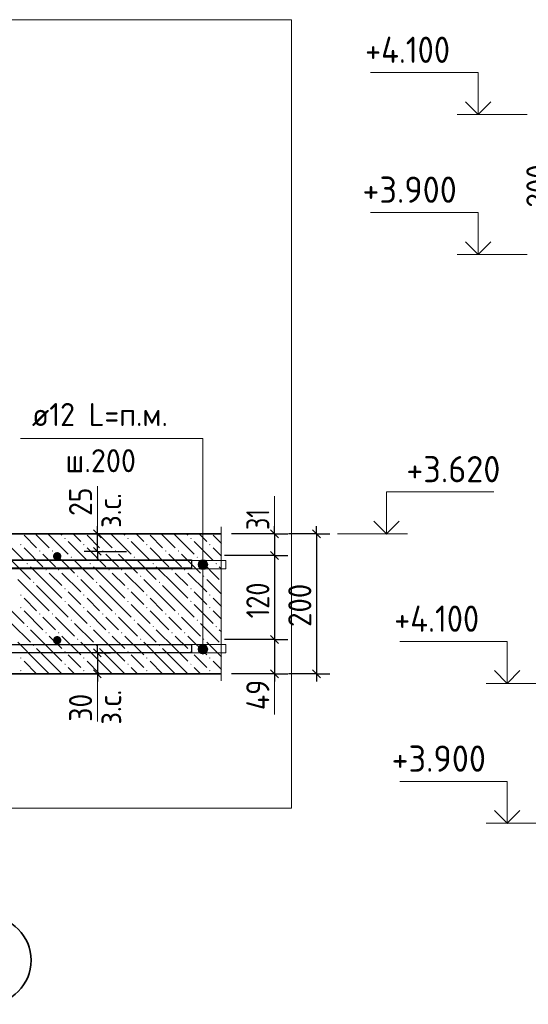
# Model space of a CAD drawing. Header units: millimetres. Extents: x 0 to 50400, y 0 to 35640.
# Tile 22 of 34: x 26667 to 32481, y 9709 to 20969. Entities that reach past the tile are written whole.
import ezdxf

# ---------------------------------------------------------------- set-up
doc = ezdxf.new("R2010")
doc.units = ezdxf.units.MM
doc.linetypes.add('______5', pattern=[1320, 960, -120, 120, -120])
for name, color, linetype, lineweight in [('Standard', 7, 'Continuous', 25), ('ЖБ Перекрытие верхний уровень', 7, 'Continuous', 35), ('Размерная линия_ общее', 7, 'Continuous', 13), ('Текст_ общее', 7, 'Continuous', 25)]:
    doc.layers.add(name, color=color, linetype=linetype, lineweight=lineweight)
doc.layers.add('Обрамление П-обр. равн.', color=7, linetype='Continuous', lineweight=25, true_color=0x5f1e0f)
doc.layers.add('Фоновоя арматура Х1', color=7, linetype='Continuous', lineweight=18, true_color=0x656565)
doc.layers.add('Оси', color=7, linetype='______5', true_color=0x656565)
doc.layers.add('Размерная выноска', color=7, linetype='Continuous')
doc.styles.add('ISOCPEUR', font='txt')

msp = doc.modelspace()

# ---------------------------------------------------------------- hatches: boundary and pattern name
at = {"layer": 'ЖБ Перекрытие верхний уровень', "linetype": 'Continuous', "lineweight": 18, "transparency": 33554687}
for points in [[(27178, 15037), (27185, 15045), (27193, 15037), (27185, 15030)], [(27898, 15037), (27905, 15045), (27913, 15037), (27905, 15030)], [(28618, 15037), (28625, 15045), (28633, 15037), (28625, 15030)], [(26674, 14965), (26681, 14973), (26689, 14965), (26681, 14958)], [(26890, 14893), (26897, 14901), (26905, 14893), (26897, 14886)], [(27034, 14893), (27041, 14901), (27049, 14893), (27041, 14886)], [(27394, 14965), (27401, 14973), (27409, 14965), (27401, 14958)], [(27610, 14893), (27617, 14901), (27625, 14893), (27617, 14886)], [(27754, 14893), (27761, 14901), (27769, 14893), (27761, 14886)], [(28114, 14965), (28121, 14973), (28129, 14965), (28121, 14958)], [(28330, 14893), (28337, 14901), (28345, 14893), (28337, 14886)], [(28474, 14893), (28481, 14901), (28489, 14893), (28481, 14886)], [(28834, 14965), (28841, 14973), (28849, 14965), (28841, 14958)], [(26746, 14749), (26753, 14757), (26761, 14749), (26753, 14742)], [(27250, 14821), (27257, 14829), (27265, 14821), (27257, 14814)], [(27466, 14749), (27473, 14757), (27481, 14749), (27473, 14742)], [(27970, 14821), (27977, 14829), (27985, 14821), (27977, 14814)], [(28186, 14749), (28193, 14757), (28201, 14749), (28193, 14742)], [(28690, 14821), (28697, 14829), (28705, 14821), (28697, 14814)], [(28906, 14749), (28913, 14757), (28921, 14749), (28913, 14742)], [(26962, 14677), (26969, 14685), (26977, 14677), (26969, 14670)], [(27106, 14677), (27113, 14685), (27121, 14677), (27113, 14670)], [(27682, 14677), (27689, 14685), (27697, 14677), (27689, 14670)], [(27826, 14677), (27833, 14685), (27841, 14677), (27833, 14670)], [(28402, 14677), (28409, 14685), (28417, 14677), (28409, 14670)], [(28546, 14677), (28553, 14685), (28561, 14677), (28553, 14670)], [(26818, 14533), (26825, 14541), (26833, 14533), (26825, 14526)], [(27322, 14605), (27329, 14613), (27337, 14605), (27329, 14598)], [(27538, 14533), (27545, 14541), (27553, 14533), (27545, 14526)], [(28042, 14605), (28049, 14613), (28057, 14605), (28049, 14598)], [(28258, 14533), (28265, 14541), (28273, 14533), (28265, 14526)], [(28762, 14605), (28769, 14613), (28777, 14605), (28769, 14598)], [(27178, 14461), (27185, 14469), (27193, 14461), (27185, 14454)], [(27898, 14461), (27905, 14469), (27913, 14461), (27905, 14454)], [(28618, 14461), (28625, 14469), (28633, 14461), (28625, 14454)], [(26674, 14389), (26681, 14397), (26689, 14389), (26681, 14382)], [(27178, 14317), (27185, 14325), (27193, 14317), (27185, 14310)], [(27394, 14389), (27401, 14397), (27409, 14389), (27401, 14382)], [(27898, 14317), (27905, 14325), (27913, 14317), (27905, 14310)], [(28114, 14389), (28121, 14397), (28129, 14389), (28121, 14382)], [(28618, 14317), (28625, 14325), (28633, 14317), (28625, 14310)], [(28834, 14389), (28841, 14397), (28849, 14389), (28841, 14382)], [(26674, 14245), (26681, 14253), (26689, 14245), (26681, 14238)], [(27394, 14245), (27401, 14253), (27409, 14245), (27401, 14238)], [(28114, 14245), (28121, 14253), (28129, 14245), (28121, 14238)], [(28834, 14245), (28841, 14253), (28849, 14245), (28841, 14238)], [(26890, 14173), (26897, 14181), (26905, 14173), (26897, 14166)], [(27034, 14173), (27041, 14181), (27049, 14173), (27041, 14166)], [(27250, 14101), (27257, 14109), (27265, 14101), (27257, 14094)], [(27610, 14173), (27617, 14181), (27625, 14173), (27617, 14166)], [(27754, 14173), (27761, 14181), (27769, 14173), (27761, 14166)], [(27970, 14101), (27977, 14109), (27985, 14101), (27977, 14094)], [(28330, 14173), (28337, 14181), (28345, 14173), (28337, 14166)], [(28474, 14173), (28481, 14181), (28489, 14173), (28481, 14166)], [(28690, 14101), (28697, 14109), (28705, 14101), (28697, 14094)], [(26746, 14029), (26753, 14037), (26761, 14029), (26753, 14022)], [(26962, 13957), (26969, 13965), (26977, 13957), (26969, 13950)], [(27106, 13957), (27113, 13965), (27121, 13957), (27113, 13950)], [(27466, 14029), (27473, 14037), (27481, 14029), (27473, 14022)], [(27682, 13957), (27689, 13965), (27697, 13957), (27689, 13950)], [(27826, 13957), (27833, 13965), (27841, 13957), (27833, 13950)], [(28186, 14029), (28193, 14037), (28201, 14029), (28193, 14022)], [(28402, 13957), (28409, 13965), (28417, 13957), (28409, 13950)], [(28546, 13957), (28553, 13965), (28561, 13957), (28553, 13950)], [(28906, 14029), (28913, 14037), (28921, 14029), (28913, 14022)], [(27322, 13885), (27329, 13893), (27337, 13885), (27329, 13878)], [(28042, 13885), (28049, 13893), (28057, 13885), (28049, 13878)], [(28762, 13885), (28769, 13893), (28777, 13885), (28769, 13878)], [(26818, 13813), (26825, 13821), (26833, 13813), (26825, 13806)], [(27178, 13741), (27185, 13749), (27193, 13741), (27185, 13734)], [(27538, 13813), (27545, 13821), (27553, 13813), (27545, 13806)], [(27898, 13741), (27905, 13749), (27913, 13741), (27905, 13734)], [(28258, 13813), (28265, 13821), (28273, 13813), (28265, 13806)], [(28618, 13741), (28625, 13749), (28633, 13741), (28625, 13734)], [(26674, 13669), (26681, 13677), (26689, 13669), (26681, 13662)], [(27394, 13669), (27401, 13677), (27409, 13669), (27401, 13662)], [(28114, 13669), (28121, 13677), (28129, 13669), (28121, 13662)], [(28834, 13669), (28841, 13677), (28849, 13669), (28841, 13662)], [(26674, 13525), (26681, 13533), (26689, 13525), (26681, 13518)], [(27178, 13597), (27185, 13605), (27193, 13597), (27185, 13590)], [(27394, 13525), (27401, 13533), (27409, 13525), (27401, 13518)], [(27898, 13597), (27905, 13605), (27913, 13597), (27905, 13590)], [(28114, 13525), (28121, 13533), (28129, 13525), (28121, 13518)], [(28618, 13597), (28625, 13605), (28633, 13597), (28625, 13590)], [(28834, 13525), (28841, 13533), (28849, 13525), (28841, 13518)]]:
    msp.add_hatch(color=7, dxfattribs=at).paths.add_polyline_path(points, flags=16)
at = {"layer": 'Текст_ общее', "linetype": 'Continuous', "lineweight": 13, "transparency": 33554687}
for points in [[(28708, 14737), (28816, 14737), (28809, 14764)], [(28708, 14737), (28809, 14764), (28716, 14764)], [(28716, 14764), (28809, 14764), (28789, 14783)], [(28716, 14764), (28789, 14783), (28735, 14783)], [(28735, 14783), (28789, 14783), (28762, 14791)], [(28716, 14710), (28816, 14737), (28708, 14737)], [(28716, 14710), (28809, 14710), (28816, 14737)], [(28735, 14690), (28809, 14710), (28716, 14710)], [(28735, 14690), (28789, 14690), (28809, 14710)], [(28789, 14690), (28735, 14690), (28762, 14683)], [(28708, 13769), (28816, 13769), (28809, 13796)], [(28708, 13769), (28809, 13796), (28716, 13796)], [(28716, 13742), (28816, 13769), (28708, 13769)], [(28716, 13796), (28809, 13796), (28789, 13815)], [(28716, 13796), (28789, 13815), (28735, 13815)], [(28716, 13742), (28809, 13742), (28816, 13769)], [(28735, 13722), (28809, 13742), (28716, 13742)], [(28735, 13815), (28789, 13815), (28762, 13823)], [(28735, 13722), (28789, 13722), (28809, 13742)], [(28789, 13722), (28735, 13722), (28762, 13715)]]:
    msp.add_hatch(color=7, dxfattribs=at).paths.add_polyline_path(points)
at = {"layer": 'Фоновоя арматура Х1', "linetype": 'Continuous', "lineweight": 18, "transparency": 33554687}
for points in [[(27144, 14833), (27140, 14851), (27130, 14867), (27114, 14877), (27096, 14881), (27077, 14877), (27062, 14867), (27051, 14851), (27048, 14833), (27051, 14814), (27062, 14799), (27077, 14788), (27096, 14785), (27114, 14788), (27130, 14799), (27140, 14814)], [(27144, 13873), (27140, 13891), (27130, 13907), (27114, 13917), (27096, 13921), (27077, 13917), (27062, 13907), (27051, 13891), (27048, 13873), (27051, 13854), (27062, 13839), (27077, 13828), (27096, 13825), (27114, 13828), (27130, 13839), (27140, 13854)]]:
    msp.add_hatch(color=7, dxfattribs=at).paths.add_polyline_path(points)

# ---------------------------------------------------------------- linework, layer by layer
at = {"layer": 'Standard', "color": 7, "linetype": 'Continuous', "lineweight": 13, "transparency": 33554687}
for p, q in [((31667, 19885), (32467, 19885)), ((31667, 18285), (32467, 18285)), ((27555, 15089), (27555, 15633)), ((29581, 15089), (29581, 15521)), ((31101, 15089), (30301, 15089)), ((27555, 12945), (27555, 13489)), ((29581, 13025), (29581, 13489)), ((32000, 13379), (32800, 13379)), ((32000, 11779), (32800, 11779))]:
    msp.add_line(p, q, dxfattribs=at)
at = {"layer": 'Standard', "color": 254, "linetype": 'Continuous', "lineweight": 13, "true_color": 0xc4c4ff, "transparency": 33554687}
msp.add_lwpolyline([(18781, 11953), (29774, 11953), (29774, 20969), (18781, 20969), (18781, 11953)], dxfattribs=at)
at = {"layer": 'Standard', "color": 7, "linetype": 'Continuous', "lineweight": 13, "transparency": 33554687}
for points in [[(31907, 19885), (31907, 20365), (30679, 20365)], [(31907, 18285), (31907, 18765), (30679, 18765)], [(30861, 15089), (30861, 15569), (32089, 15569)], [(32240, 13379), (32240, 13859), (31012, 13859)], [(32240, 11779), (32240, 12259), (31012, 12259)]]:
    msp.add_lwpolyline(points, dxfattribs=at)
at = {"layer": 'Standard', "color": 7, "linetype": 'Continuous', "lineweight": 35, "transparency": 33554687}
for points in [[(32052, 20030), (31907, 19885), (31762, 20030)], [(32052, 18430), (31907, 18285), (31762, 18430)], [(30715, 15234), (30861, 15089), (31006, 15234)], [(32385, 13525), (32240, 13379), (32094, 13525)], [(32385, 11925), (32240, 11779), (32094, 11925)]]:
    msp.add_lwpolyline(points, dxfattribs=at)
at = {"layer": 'ЖБ Перекрытие верхний уровень', "color": 7, "linetype": 'Continuous', "lineweight": 35, "transparency": 33554687}
for p, q in [((28972, 15089), (25095, 15089)), ((25095, 13489), (28972, 13489))]:
    msp.add_line(p, q, dxfattribs=at)
at = {"layer": 'ЖБ Перекрытие верхний уровень', "color": 9, "linetype": 'Continuous', "lineweight": 18, "true_color": 0xc7c7c7, "transparency": 33554687}
for p, q in [((26861, 15073), (26846, 15089)), ((26990, 15089), (27005, 15073)), ((27134, 15089), (27149, 15073)), ((27293, 15073), (27278, 15089)), ((27581, 15073), (27566, 15089)), ((27710, 15089), (27725, 15073)), ((27854, 15089), (27869, 15073)), ((28013, 15073), (27998, 15089)), ((28301, 15073), (28286, 15089)), ((28430, 15089), (28445, 15073)), ((28574, 15089), (28589, 15073)), ((28733, 15073), (28718, 15089)), ((26501, 15001), (26717, 14785)), ((26717, 15073), (26861, 14929)), ((26861, 15073), (27005, 14929)), ((27005, 15073), (27221, 14857)), ((27221, 15001), (27437, 14785)), ((27365, 15001), (27293, 15073)), ((27437, 15073), (27581, 14929)), ((27581, 15073), (27725, 14929)), ((27725, 15073), (27941, 14857)), ((27941, 15001), (28157, 14785)), ((28085, 15001), (28013, 15073)), ((28157, 15073), (28301, 14929)), ((28301, 15073), (28445, 14929)), ((28445, 15073), (28661, 14857)), ((28661, 15001), (28877, 14785)), ((28805, 15001), (28733, 15073)), ((28877, 15073), (28974, 14977)), ((26717, 14929), (26933, 14713)), ((27437, 14929), (27653, 14713)), ((28157, 14929), (28373, 14713)), ((28877, 14929), (28974, 14833)), ((26573, 14785), (26789, 14569)), ((27005, 14785), (26933, 14857)), ((27077, 14713), (27005, 14785)), ((27077, 14857), (27293, 14641)), ((27293, 14785), (27509, 14569)), ((27725, 14785), (27653, 14857)), ((27797, 14713), (27725, 14785)), ((27797, 14857), (28013, 14641)), ((28013, 14785), (28229, 14569)), ((28445, 14785), (28373, 14857)), ((28517, 14713), (28445, 14785)), ((28517, 14857), (28733, 14641)), ((28733, 14785), (28949, 14569)), ((27005, 14497), (26789, 14713)), ((27005, 14641), (27149, 14497)), ((27149, 14641), (27365, 14425)), ((27725, 14497), (27509, 14713)), ((27725, 14641), (27869, 14497)), ((27869, 14641), (28085, 14425)), ((28445, 14497), (28229, 14713)), ((28445, 14641), (28589, 14497)), ((28589, 14641), (28805, 14425)), ((28974, 14689), (28949, 14713)), ((26861, 14353), (26645, 14569)), ((27581, 14353), (27365, 14569)), ((28301, 14353), (28085, 14569)), ((28974, 14401), (28805, 14569)), ((26861, 14497), (27005, 14353)), ((27005, 14497), (27149, 14353)), ((27293, 14353), (27221, 14425)), ((27581, 14497), (27725, 14353)), ((27725, 14497), (27869, 14353)), ((28013, 14353), (27941, 14425)), ((28301, 14497), (28445, 14353)), ((28445, 14497), (28589, 14353)), ((28733, 14353), (28661, 14425)), ((26717, 14353), (26861, 14209)), ((26861, 14353), (27005, 14209)), ((27005, 14353), (27221, 14137)), ((27365, 14281), (27293, 14353)), ((27437, 14353), (27581, 14209)), ((27581, 14353), (27725, 14209)), ((27725, 14353), (27941, 14137)), ((28085, 14281), (28013, 14353)), ((28157, 14353), (28301, 14209)), ((28301, 14353), (28445, 14209)), ((28445, 14353), (28661, 14137)), ((28805, 14281), (28733, 14353)), ((28877, 14353), (28974, 14257)), ((26501, 14281), (26717, 14065)), ((26717, 14209), (26933, 13993)), ((27221, 14281), (27437, 14065)), ((27437, 14209), (27653, 13993)), ((27941, 14281), (28157, 14065)), ((28157, 14209), (28373, 13993)), ((28661, 14281), (28877, 14065)), ((28877, 14209), (28974, 14113)), ((27005, 14065), (26933, 14137)), ((27077, 14137), (27293, 13921)), ((27725, 14065), (27653, 14137)), ((27797, 14137), (28013, 13921)), ((28445, 14065), (28373, 14137)), ((28517, 14137), (28733, 13921)), ((26573, 14065), (26789, 13849)), ((27005, 13777), (26789, 13993)), ((27077, 13993), (27005, 14065)), ((27293, 14065), (27509, 13849)), ((27725, 13777), (27509, 13993)), ((27797, 13993), (27725, 14065)), ((28013, 14065), (28229, 13849)), ((28445, 13777), (28229, 13993)), ((28517, 13993), (28445, 14065)), ((28733, 14065), (28949, 13849)), ((28974, 13969), (28949, 13993)), ((27005, 13921), (27149, 13777)), ((27149, 13921), (27365, 13705)), ((27725, 13921), (27869, 13777)), ((27869, 13921), (28085, 13705)), ((28445, 13921), (28589, 13777)), ((28589, 13921), (28805, 13705)), ((26861, 13633), (26645, 13849)), ((26861, 13777), (27005, 13633)), ((27005, 13777), (27149, 13633)), ((27581, 13633), (27365, 13849)), ((27581, 13777), (27725, 13633)), ((27725, 13777), (27869, 13633)), ((28301, 13633), (28085, 13849)), ((28301, 13777), (28445, 13633)), ((28445, 13777), (28589, 13633)), ((28974, 13681), (28805, 13849)), ((26717, 13633), (26861, 13489)), ((26861, 13633), (27005, 13489)), ((27005, 13633), (27150, 13489)), ((27293, 13633), (27221, 13705)), ((27365, 13561), (27293, 13633)), ((27437, 13633), (27581, 13489)), ((27581, 13633), (27725, 13489)), ((27725, 13633), (27870, 13489)), ((28013, 13633), (27941, 13705)), ((28085, 13561), (28013, 13633)), ((28157, 13633), (28301, 13489)), ((28301, 13633), (28445, 13489)), ((28445, 13633), (28590, 13489)), ((28733, 13633), (28661, 13705)), ((28805, 13561), (28733, 13633)), ((28877, 13633), (28974, 13537)), ((27221, 13561), (27294, 13489)), ((27941, 13561), (28014, 13489)), ((28661, 13561), (28734, 13489)), ((26717, 13489), (26718, 13489)), ((27437, 13489), (27438, 13489)), ((28157, 13489), (28158, 13489)), ((28877, 13489), (28878, 13489))]:
    msp.add_line(p, q, dxfattribs=at)
at = {"layer": 'Обрамление П-обр. равн.', "color": 38, "linetype": 'Continuous', "lineweight": 25, "true_color": 0x5f1e0f, "transparency": 33554687}
for points in [[(24009, 14793), (28631, 14793), (28631, 14697)], [(24009, 14793), (28631, 14793), (28631, 14697)], [(28631, 14697), (24016, 14697)], [(28631, 14697), (24016, 14697)], [(24016, 13825), (28631, 13825), (28631, 13729), (24009, 13729)], [(24016, 13825), (28631, 13825), (28631, 13729), (24009, 13729)]]:
    msp.add_lwpolyline(points, dxfattribs=at)
at = {"layer": 'Оси', "color": 7, "linetype": 'Continuous', "lineweight": 35, "transparency": 33554687}
msp.add_circle((26295, 10212), 503, dxfattribs=at)
at = {"layer": 'Размерная выноска', "color": 7, "linetype": 'Continuous', "lineweight": 13, "transparency": 33554687}
msp.add_line((28972, 15169), (28972, 13409), dxfattribs=at)
at = {"layer": 'Размерная линия_ общее', "color": 253, "linetype": 'Continuous', "lineweight": -3, "true_color": 0xa0a0a0, "transparency": 33554687}
for p, q in [((27555, 15089), (27329, 15089)), ((27555, 15089), (27405, 15089)), ((27555, 15089), (27705, 15089)), ((29581, 15089), (29431, 15089)), ((29581, 15089), (29731, 15089)), ((30061, 15089), (29741, 15089)), ((30061, 15089), (29911, 15089)), ((30061, 15089), (30211, 15089)), ((27555, 14889), (27405, 14889)), ((27555, 14889), (27705, 14889)), ((27555, 14889), (27889, 14889)), ((29581, 14841), (29431, 14841)), ((29581, 14841), (29731, 14841)), ((29581, 13881), (29431, 13881)), ((29581, 13881), (29731, 13881)), ((27555, 13729), (27405, 13729)), ((27555, 13729), (27705, 13729)), ((27555, 13489), (27405, 13489)), ((27555, 13489), (27705, 13489)), ((29581, 13489), (29431, 13489)), ((29581, 13489), (29731, 13489)), ((30061, 13489), (29741, 13489)), ((30061, 13489), (29911, 13489)), ((30061, 13489), (30211, 13489))]:
    msp.add_line(p, q, dxfattribs=at)
at = {"layer": 'Размерная линия_ общее', "color": 7, "linetype": 'Continuous', "lineweight": 25, "transparency": 33554687}
for p, q in [((27600, 15044), (27510, 15134)), ((29536, 15134), (29626, 15044)), ((30016, 15134), (30106, 15044)), ((27600, 14844), (27510, 14934)), ((29536, 14886), (29626, 14796)), ((29536, 13926), (29626, 13836)), ((27510, 13774), (27600, 13684)), ((27510, 13534), (27600, 13444)), ((29536, 13534), (29626, 13444)), ((30016, 13534), (30106, 13444))]:
    msp.add_line(p, q, dxfattribs=at)
at = {"layer": 'Размерная линия_ общее', "color": 7, "linetype": 'Continuous', "lineweight": -3, "transparency": 33554687}
for p, q in [((27555, 15089), (27555, 15179)), ((27555, 14889), (27555, 15089)), ((29581, 15089), (29581, 15179)), ((30061, 15089), (30061, 15179)), ((27555, 14889), (27555, 14799)), ((29581, 14841), (29581, 13881)), ((29581, 13881), (29581, 13489)), ((27555, 13729), (27555, 13819)), ((27555, 13729), (27555, 13489)), ((27555, 13489), (27555, 13399)), ((29581, 13489), (29581, 13399)), ((30061, 13489), (30061, 13399))]:
    msp.add_line(p, q, dxfattribs=at)
at = {"layer": 'Размерная линия_ общее', "color": 253, "linetype": 'Continuous', "lineweight": -3, "true_color": 0xa0a0a0, "transparency": 33554687}
for points in [[(29581, 15089), (29560, 15089), (29560, 15089), (29560, 15089), (29560, 15089), (29090, 15089)], [(29581, 14841), (29560, 14841), (29560, 14841), (29560, 14841), (29560, 14841), (29010, 14841)], [(29581, 13881), (29560, 13881), (29560, 13881), (29010, 13881)], [(29581, 13489), (29560, 13489), (29560, 13489), (29090, 13489)]]:
    msp.add_lwpolyline(points, dxfattribs=at)
at = {"layer": 'Размерная линия_ общее', "color": 7, "linetype": 'Continuous', "lineweight": -3, "transparency": 33554687}
for points in [[(29581, 15089), (29581, 15048), (29581, 15048), (29581, 14841)], [(30061, 15089), (30061, 13943), (30061, 13943), (30061, 13489)]]:
    msp.add_lwpolyline(points, dxfattribs=at)
at = {"layer": 'Текст_ общее', "color": 7, "linetype": 'Continuous', "lineweight": 13, "transparency": 33554687}
for p, q in [((28762, 14791), (28762, 14791)), ((28708, 14737), (28708, 14737)), ((28762, 13769), (28762, 14737)), ((28762, 14683), (28762, 14683)), ((28816, 14737), (28816, 14737)), ((28708, 13769), (28708, 13769)), ((28762, 13823), (28762, 13823)), ((28816, 13769), (28816, 13769)), ((28762, 13715), (28762, 13715))]:
    msp.add_line(p, q, dxfattribs=at)
msp.add_lwpolyline([(28762, 14737), (28762, 16181), (26677, 16181)], dxfattribs=at)
for centre in [(28762, 14737), (28762, 13769)]:
    msp.add_circle(centre, 54, dxfattribs=at)
at = {"layer": 'Фоновоя арматура Х1', "color": 251, "linetype": 'Continuous', "lineweight": 18, "true_color": 0x656565, "transparency": 33554687}
for points in [[(23736, 14785), (29022, 14785), (29022, 14689), (23736, 14689), (23736, 14785)], [(23736, 14785), (29022, 14785), (29022, 14689), (23736, 14689), (23736, 14785)], [(23736, 13825), (29022, 13825), (29022, 13729), (23736, 13729), (23736, 13825)], [(23736, 13825), (29022, 13825), (29022, 13729), (23736, 13729), (23736, 13825)]]:
    msp.add_lwpolyline(points, dxfattribs=at)

# ---------------------------------------------------------------- texts
at = {"layer": 'Standard', "color": 7, "linetype": 'Continuous', "lineweight": 25, "transparency": 33554687, "char_height": 300, "attachment_point": 7, "style": 'ISOCPEUR'}
for s, insert, width in [('\\W0.90;+4.100', (30615, 20475), 1244.56), ('\\W0.95;+3.900', (30585, 18875), 1281.42), ('\\W0.95;+3.620', (31087, 15679), 1281.44), ('\\W0.90;+4.100', (30948, 13969), 1244.55), ('\\W0.95;+3.900', (30918, 12369), 1281.45)]:
    msp.add_mtext(s, dxfattribs=dict(at, insert=insert, width=width))
at = {"layer": 'Размерная линия_ общее', "color": 7, "linetype": 'Continuous', "lineweight": 25, "transparency": 33554687, "char_height": 264, "attachment_point": 7, "rotation": 90, "style": 'ISOCPEUR'}
for s, insert, width in [('\\W0.91;200', (32723, 18821), 674.39), ('\\W0.87;25', (27495, 15294), 484.71), ('\\W0.90;з.с.', (27827, 15158), 607.12), ('\\W0.75;31', (29521, 15134), 415.61), ('\\W0.83;120', (29521, 14123), 610.29), ('\\W0.91;200', (30001, 14025), 674.39), ('\\W0.88;49', (29521, 13074), 512.17), ('\\W0.90;з.с.', (27828, 12908), 607.12), ('\\W0.87;30', (27495, 12941), 484.71)]:
    msp.add_mtext(s, dxfattribs=dict(at, insert=insert, width=width))
at = {"layer": 'Фоновоя арматура Х1', "color": 7, "linetype": 'Continuous', "lineweight": 13, "transparency": 33554687, "char_height": 264, "attachment_point": 7, "style": 'ISOCPEUR'}
for s, insert, width in [('\\W0.94;ø12 L=п.м. ', (26807, 16322), 1918.97), ('\\W0.95;ш.200 ', (27190, 15794), 1154.56)]:
    msp.add_mtext(s, dxfattribs=dict(at, insert=insert, width=width))

doc.saveas('drawing.dxf')
